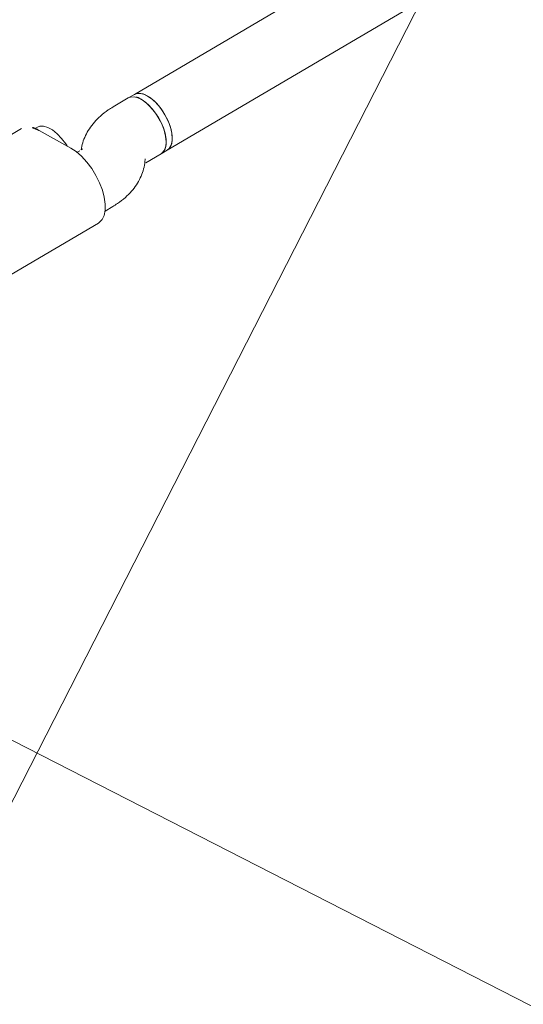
# Model space of a CAD drawing. Extents: x 5459245 to 5462690, y 5971016 to 5972523.
# Tile 82 of 136: x 5462451.174 to 5462451.299, y 5972212.181 to 5972212.424. Entities that reach past the tile are written whole.
import ezdxf

# ---------------------------------------------------------------- set-up
doc = ezdxf.new("R2010")
doc.units = 0
doc.layers.add('A_MAŁA ARCHITEKTURA', color=195, linetype='CONTINUOUS', lineweight=9)

# ---------------------------------------------------------------- blocks, each defined once
blk = doc.blocks.new('A$C43995eb0')
at = {"layer": 'A_MAŁA ARCHITEKTURA', "linetype": 'Continuous'}
for p, q in [((3380.14, -390.59), (3380.14, -1209.52)), ((3233.01, -992.67), (2841.27, -743.46)), ((2834.96, -758.41), (3224.42, -1006.17)), ((3234.48, -993.61), (3233.01, -992.67)), ((3238.16, -995.95), (3234.48, -993.61)), ((3238.12, -996.26), (3237.39, -996.53)), ((3253.36, -999.52), (3251.5, -998.33)), ((3277.83, -1013.05), (3256.74, -999.64)), ((3224.42, -1006.17), (3225.89, -1007.11)), ((3225.89, -1007.11), (3229.57, -1009.45)), ((3242.91, -1011.83), (3243.59, -1012.26)), ((3243.06, -1023.1), (3243.36, -1014.14)), ((3242.54, -1023.8), (3243.09, -1024.15)), ((3244.64, -1027.17), (3266.61, -1041.14))]:
    blk.add_line(p, q, dxfattribs=at)
at = {"layer": 'A_MAŁA ARCHITEKTURA'}
blk.add_line((3092.12, -953.62), (3692.12, -953.62), dxfattribs=at)
at = {"layer": 'A_MAŁA ARCHITEKTURA', "linetype": 'Continuous', "flags": 128}
for points in [[(3224.42, -1006.17), (3224.19, -1006), (3223.65, -1005.28), (3223.34, -1004.29), (3223.28, -1003.07), (3223.48, -1001.68), (3223.92, -1000.19), (3224.59, -998.66), (3225.45, -997.16), (3226.46, -995.78), (3227.58, -994.56), (3228.75, -993.57), (3229.92, -992.85), (3231.04, -992.44), (3232.04, -992.36), (3232.89, -992.6), (3233.01, -992.67)], [(3224.42, -1006.17), (3223.95, -1005.76), (3223.49, -1004.93), (3223.28, -1003.84), (3223.33, -1002.55), (3223.62, -1001.11), (3224.15, -999.59), (3224.9, -998.07), (3225.83, -996.61), (3226.89, -995.28), (3228.03, -994.14), (3229.21, -993.25), (3230.36, -992.65), (3231.44, -992.37), (3232.39, -992.41), (3233.01, -992.67)], [(3234.48, -993.61), (3234.27, -993.49), (3233.4, -993.28), (3232.38, -993.4), (3231.26, -993.85), (3230.09, -994.6), (3228.92, -995.61), (3227.81, -996.85), (3226.81, -998.26), (3225.97, -999.76), (3225.33, -1001.29), (3224.91, -1002.78), (3224.74, -1004.15)], [(3225.89, -1007.11), (3225.42, -1006.69), (3224.96, -1005.86), (3224.75, -1004.78), (3224.79, -1003.48), (3225.09, -1002.04), (3225.62, -1000.53), (3226.37, -999), (3227.29, -997.54), (3228.35, -996.21), (3229.5, -995.07), (3230.68, -994.18), (3231.83, -993.58), (3232.91, -993.3), (3233.86, -993.35), (3234.48, -993.61)], [(3243.36, -1014.14), (3243.53, -1012.54), (3243.96, -1010.82), (3244.62, -1009.03), (3245.49, -1007.24), (3246.55, -1005.51), (3247.75, -1003.89), (3249.06, -1002.45), (3250.42, -1001.22), (3251.8, -1000.26), (3253.15, -999.59), (3254.42, -999.24), (3255.57, -999.22), (3256.56, -999.53), (3256.74, -999.64)], [(3242.54, -1023.8), (3242.06, -1023.38), (3241.61, -1022.55), (3241.4, -1021.47), (3241.44, -1020.18), (3241.74, -1018.74), (3242.27, -1017.22), (3243.02, -1015.69), (3243.32, -1015.17)]]:
    blk.add_lwpolyline(points, dxfattribs=at)
at = {"layer": 'A_MAŁA ARCHITEKTURA', "linetype": 'Continuous'}
for centre, radius, start, end in [((3227.77, -1004.67), 3.08, 170.2191, 232.2736), ((3247.38, -1023.76), 4.37, 171.3456, 231.1471)]:
    blk.add_arc(centre, radius, start, end, dxfattribs=at)
for points, knots in [([(3251.5, -998.33), (3251.1, -998.09), (3249.99, -997.42), (3248.18, -996.57), (3246.08, -995.89), (3244.07, -995.53), (3242.11, -995.44), (3240.22, -995.64), (3238.9, -995.97), (3238.22, -996.22), (3238.12, -996.26)], [0, 0, 0, 0, 0.096389, 0.269114, 0.42154, 0.567827, 0.708314, 0.844264, 0.976958, 1, 1, 1, 1]), ([(3229.57, -1009.45), (3229.97, -1009.69), (3231.08, -1010.37), (3232.9, -1011.21), (3234.99, -1011.89), (3237, -1012.26), (3238.96, -1012.34), (3240.84, -1012.16), (3242.02, -1011.82), (3242.59, -1011.65)], [0, 0, 0, 0, 0.0990883, 0.2766487, 0.4333431, 0.5837257, 0.7281464, 0.8679039, 1, 1, 1, 1]), ([(3242.19, -1011.46), (3242.19, -1011.46), (3242.17, -1011.46), (3242.43, -1011.55), (3242.76, -1011.74), (3242.91, -1011.83)], [0, 0, 0, 0, 0.236096, 0.636207, 1, 1, 1, 1])]:
    blk.add_open_spline(points, degree=3, knots=knots, dxfattribs=at)

msp = doc.modelspace()

# ---------------------------------------------------------------- block references
at = {"layer": 'A_MAŁA ARCHITEKTURA', "xscale": 0.001, "yscale": 0.001, "zscale": 0.001, "rotation": 242.9301705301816}
msp.add_blockref('A$C43995eb0', (5462453.5658, 5972214.81866), dxfattribs=at)

doc.saveas('drawing.dxf')
